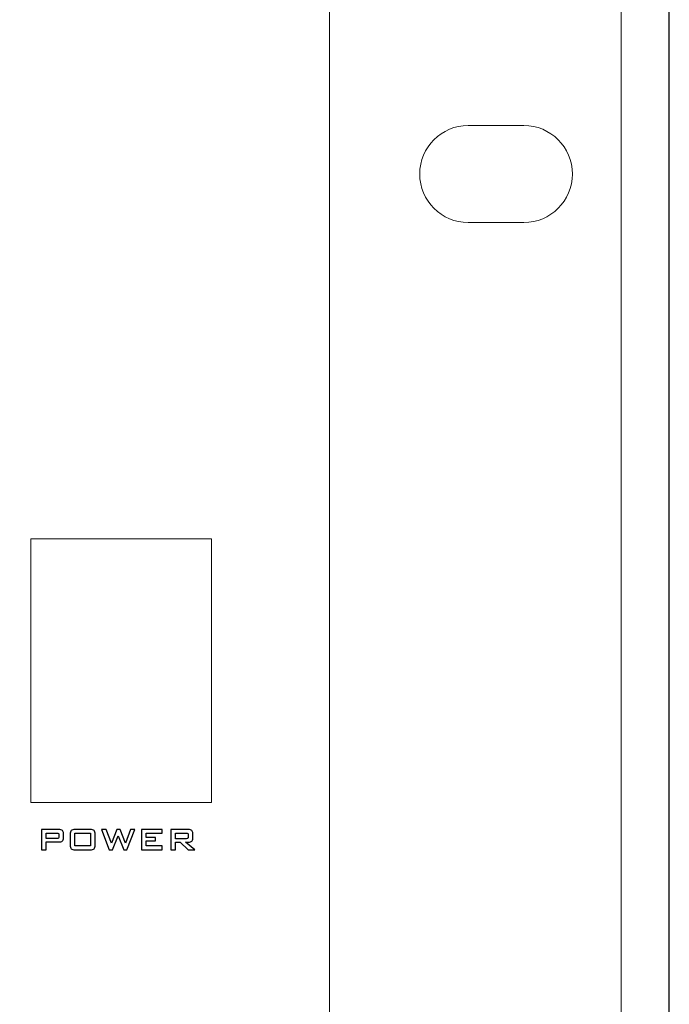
# Model space of a CAD drawing. Header units: millimetres. Extents: x 94562 to 148980, y -25377 to 3008.
# Tile 45 of 140: x 99376 to 99423, y -21976 to -21905. Entities that reach past the tile are written whole.
import ezdxf

# ---------------------------------------------------------------- set-up
doc = ezdxf.new("R2010")
doc.units = ezdxf.units.MM
doc.layers.add('tt_symbole', color=40, linetype='Continuous')

# ---------------------------------------------------------------- blocks, each defined once
blk = doc.blocks.new('IT_szafa_stojąca_42U')
blk.add_line((350.5279, 1608.811), (350.5279, 1797.7235))

msp = doc.modelspace()

# ---------------------------------------------------------------- linework, layer by layer
at = {"layer": 'tt_symbole', "lineweight": 5}
msp.add_lwpolyline([(98958.302, -22052.78), (99398.302, -22052.78), (99398.302, -21883.38), (98958.302, -21883.38), (98958.302, -22052.78)], close=True, dxfattribs=at)
for points, knots in [([(98937.302, -21884.08), (98937.302, -21884.08), (98939.302, -21882.08), (98939.302, -21882.08), (98939.302, -21882.08), (98939.302, -21882.08), (98955.802, -21882.08), (98955.802, -21882.08), (98955.802, -21882.08), (98955.802, -21882.08), (98955.802, -21881.705), (98955.802, -21881.705), (98955.802, -21881.705), (98955.802, -21880.261), (98956.984, -21879.08), (98958.427, -21879.08), (98958.427, -21879.08), (98958.427, -21879.08), (99398.177, -21879.08), (99398.177, -21879.08), (99398.177, -21879.08), (99399.621, -21879.08), (99400.802, -21880.261), (99400.802, -21881.705), (99400.802, -21881.705), (99400.802, -21881.705), (99400.802, -21882.08), (99400.802, -21882.08), (99400.802, -21882.08), (99400.802, -21882.08), (99417.302, -21882.08), (99417.302, -21882.08), (99417.302, -21882.08), (99417.302, -21882.08), (99419.302, -21884.08), (99419.302, -21884.08), (99419.302, -21884.08), (99419.302, -21884.08), (99419.302, -22049.08), (99419.302, -22049.08), (99419.302, -22049.08), (99419.302, -22049.08), (99417.302, -22051.08), (99417.302, -22051.08), (99417.302, -22051.08), (99417.302, -22051.08), (99400.802, -22051.08), (99400.802, -22051.08), (99400.802, -22051.08), (99400.802, -22051.08), (99400.802, -22051.455), (99400.802, -22051.455), (99400.802, -22051.455), (99400.802, -22052.899), (99399.621, -22054.08), (99398.177, -22054.08), (99398.177, -22054.08), (99398.177, -22054.08), (99397.802, -22054.08), (99397.802, -22054.08), (99397.802, -22054.08), (99397.802, -22054.08), (99397.802, -22055.08), (99397.802, -22055.08), (99397.802, -22055.08), (99397.802, -22055.08), (98958.802, -22055.08), (98958.802, -22055.08), (98958.802, -22055.08), (98958.802, -22055.08), (98958.802, -22054.08), (98958.802, -22054.08), (98958.802, -22054.08), (98958.802, -22054.08), (98958.427, -22054.08), (98958.427, -22054.08), (98958.427, -22054.08), (98956.984, -22054.08), (98955.802, -22052.899), (98955.802, -22051.455), (98955.802, -22051.455), (98955.802, -22051.455), (98955.802, -22051.08), (98955.802, -22051.08), (98955.802, -22051.08), (98955.802, -22051.08), (98939.302, -22051.08), (98939.302, -22051.08), (98939.302, -22051.08), (98939.302, -22051.08), (98937.302, -22049.08), (98937.302, -22049.08), (98937.302, -22049.08), (98937.302, -22049.08), (98937.302, -21884.08), (98937.302, -21884.08)], [0, 0, 0, 0, 0.041667, 0.041667, 0.041667, 0.041667, 0.083333, 0.083333, 0.083333, 0.083333, 0.125, 0.125, 0.125, 0.125, 0.166667, 0.166667, 0.166667, 0.166667, 0.208333, 0.208333, 0.208333, 0.208333, 0.25, 0.25, 0.25, 0.25, 0.291667, 0.291667, 0.291667, 0.291667, 0.333333, 0.333333, 0.333333, 0.333333, 0.375, 0.375, 0.375, 0.375, 0.416667, 0.416667, 0.416667, 0.416667, 0.458333, 0.458333, 0.458333, 0.458333, 0.5, 0.5, 0.5, 0.5, 0.541667, 0.541667, 0.541667, 0.541667, 0.583333, 0.583333, 0.583333, 0.583333, 0.625, 0.625, 0.625, 0.625, 0.666667, 0.666667, 0.666667, 0.666667, 0.708333, 0.708333, 0.708333, 0.708333, 0.75, 0.75, 0.75, 0.75, 0.791667, 0.791667, 0.791667, 0.791667, 0.833333, 0.833333, 0.833333, 0.833333, 0.875, 0.875, 0.875, 0.875, 0.916667, 0.916667, 0.916667, 0.916667, 0.958333, 0.958333, 0.958333, 0.958333, 1, 1, 1, 1]), ([(99412.302, -21912.78), (99412.302, -21912.78), (99408.302, -21912.78), (99408.302, -21912.78), (99408.302, -21912.78), (99406.377, -21912.78), (99404.802, -21914.355), (99404.802, -21916.28), (99404.802, -21916.28), (99404.802, -21916.28), (99404.802, -21916.28), (99404.802, -21916.28), (99404.802, -21916.28), (99404.802, -21918.205), (99406.377, -21919.78), (99408.302, -21919.78), (99408.302, -21919.78), (99408.302, -21919.78), (99412.302, -21919.78), (99412.302, -21919.78), (99412.302, -21919.78), (99414.227, -21919.78), (99415.802, -21918.205), (99415.802, -21916.28), (99415.802, -21916.28), (99415.802, -21916.28), (99415.802, -21916.28), (99415.802, -21916.28), (99415.802, -21916.28), (99415.802, -21914.355), (99414.227, -21912.78), (99412.302, -21912.78)], [0, 0, 0, 0, 0.125, 0.125, 0.125, 0.125, 0.25, 0.25, 0.25, 0.25, 0.375, 0.375, 0.375, 0.375, 0.5, 0.5, 0.5, 0.5, 0.625, 0.625, 0.625, 0.625, 0.75, 0.75, 0.75, 0.75, 0.875, 0.875, 0.875, 0.875, 1, 1, 1, 1]), ([(99376.802, -21942.58), (99376.802, -21942.58), (99389.802, -21942.58), (99389.802, -21942.58), (99389.802, -21942.58), (99389.802, -21942.58), (99389.802, -21961.58), (99389.802, -21961.58), (99389.802, -21961.58), (99389.802, -21961.58), (99376.802, -21961.58), (99376.802, -21961.58), (99376.802, -21961.58), (99376.802, -21961.58), (99376.802, -21942.58), (99376.802, -21942.58)], [0, 0, 0, 0, 0.25, 0.25, 0.25, 0.25, 0.5, 0.5, 0.5, 0.5, 0.75, 0.75, 0.75, 0.75, 1, 1, 1, 1])]:
    msp.add_open_spline(points, degree=3, knots=knots, dxfattribs=at)
at = {"layer": 'tt_symbole'}
for points, knots in [([(99377.573, -21964.986), (99377.573, -21964.986), (99377.573, -21963.529), (99377.573, -21963.529), (99377.573, -21963.529), (99377.573, -21963.529), (99378.819, -21963.529), (99378.819, -21963.529), (99378.819, -21963.529), (99378.935, -21963.529), (99379.018, -21963.551), (99379.071, -21963.596), (99379.071, -21963.596), (99379.122, -21963.64), (99379.148, -21963.712), (99379.148, -21963.811), (99379.148, -21963.811), (99379.148, -21963.811), (99379.148, -21964.137), (99379.148, -21964.137), (99379.148, -21964.137), (99379.148, -21964.235), (99379.122, -21964.306), (99379.071, -21964.351), (99379.071, -21964.351), (99379.018, -21964.396), (99378.935, -21964.418), (99378.819, -21964.418), (99378.819, -21964.418), (99378.819, -21964.418), (99377.907, -21964.418), (99377.907, -21964.418), (99377.907, -21964.418), (99377.907, -21964.418), (99377.907, -21964.986), (99377.907, -21964.986), (99377.907, -21964.986), (99377.907, -21964.986), (99377.573, -21964.986), (99377.573, -21964.986)], [0, 0, 0, 0, 0.1, 0.1, 0.1, 0.1, 0.2, 0.2, 0.2, 0.2, 0.3, 0.3, 0.3, 0.3, 0.4, 0.4, 0.4, 0.4, 0.5, 0.5, 0.5, 0.5, 0.6, 0.6, 0.6, 0.6, 0.7, 0.7, 0.7, 0.7, 0.8, 0.8, 0.8, 0.8, 0.9, 0.9, 0.9, 0.9, 1, 1, 1, 1]), ([(99378.669, -21963.781), (99378.669, -21963.781), (99377.907, -21963.781), (99377.907, -21963.781), (99377.907, -21963.781), (99377.907, -21963.781), (99377.907, -21964.167), (99377.907, -21964.167), (99377.907, -21964.167), (99377.907, -21964.167), (99378.669, -21964.167), (99378.669, -21964.167), (99378.669, -21964.167), (99378.728, -21964.167), (99378.768, -21964.159), (99378.789, -21964.142), (99378.789, -21964.142), (99378.811, -21964.125), (99378.822, -21964.095), (99378.822, -21964.052), (99378.822, -21964.052), (99378.822, -21964.052), (99378.822, -21963.895), (99378.822, -21963.895), (99378.822, -21963.895), (99378.822, -21963.853), (99378.811, -21963.823), (99378.789, -21963.806), (99378.789, -21963.806), (99378.768, -21963.79), (99378.728, -21963.781), (99378.669, -21963.781)], [0, 0, 0, 0, 0.125, 0.125, 0.125, 0.125, 0.25, 0.25, 0.25, 0.25, 0.375, 0.375, 0.375, 0.375, 0.5, 0.5, 0.5, 0.5, 0.625, 0.625, 0.625, 0.625, 0.75, 0.75, 0.75, 0.75, 0.875, 0.875, 0.875, 0.875, 1, 1, 1, 1]), ([(99379.64, -21963.874), (99379.64, -21963.741), (99379.665, -21963.651), (99379.715, -21963.602), (99379.715, -21963.602), (99379.764, -21963.553), (99379.86, -21963.529), (99380.002, -21963.529), (99380.002, -21963.529), (99380.002, -21963.529), (99381.073, -21963.529), (99381.073, -21963.529), (99381.073, -21963.529), (99381.215, -21963.529), (99381.31, -21963.553), (99381.36, -21963.602), (99381.36, -21963.602), (99381.409, -21963.651), (99381.434, -21963.741), (99381.434, -21963.874), (99381.434, -21963.874), (99381.434, -21963.874), (99381.434, -21964.641), (99381.434, -21964.641), (99381.434, -21964.641), (99381.434, -21964.774), (99381.409, -21964.865), (99381.36, -21964.913), (99381.36, -21964.913), (99381.31, -21964.962), (99381.215, -21964.986), (99381.073, -21964.986), (99381.073, -21964.986), (99381.073, -21964.986), (99380.002, -21964.986), (99380.002, -21964.986), (99380.002, -21964.986), (99379.86, -21964.986), (99379.764, -21964.962), (99379.715, -21964.913), (99379.715, -21964.913), (99379.665, -21964.865), (99379.64, -21964.774), (99379.64, -21964.641), (99379.64, -21964.641), (99379.64, -21964.641), (99379.64, -21963.874), (99379.64, -21963.874)], [0, 0, 0, 0, 0.083333, 0.083333, 0.083333, 0.083333, 0.166667, 0.166667, 0.166667, 0.166667, 0.25, 0.25, 0.25, 0.25, 0.333333, 0.333333, 0.333333, 0.333333, 0.416667, 0.416667, 0.416667, 0.416667, 0.5, 0.5, 0.5, 0.5, 0.583333, 0.583333, 0.583333, 0.583333, 0.666667, 0.666667, 0.666667, 0.666667, 0.75, 0.75, 0.75, 0.75, 0.833333, 0.833333, 0.833333, 0.833333, 0.916667, 0.916667, 0.916667, 0.916667, 1, 1, 1, 1]), ([(99379.979, -21964.711), (99379.979, -21964.711), (99381.097, -21964.711), (99381.097, -21964.711), (99381.097, -21964.711), (99381.097, -21964.711), (99381.097, -21963.79), (99381.097, -21963.79), (99381.097, -21963.79), (99381.097, -21963.79), (99379.979, -21963.79), (99379.979, -21963.79), (99379.979, -21963.79), (99379.979, -21963.79), (99379.979, -21964.711), (99379.979, -21964.711)], [0, 0, 0, 0, 0.25, 0.25, 0.25, 0.25, 0.5, 0.5, 0.5, 0.5, 0.75, 0.75, 0.75, 0.75, 1, 1, 1, 1]), ([(99382.447, -21964.986), (99382.447, -21964.986), (99381.886, -21963.529), (99381.886, -21963.529), (99381.886, -21963.529), (99381.886, -21963.529), (99382.236, -21963.529), (99382.236, -21963.529), (99382.236, -21963.529), (99382.236, -21963.529), (99382.606, -21964.506), (99382.606, -21964.506), (99382.606, -21964.506), (99382.606, -21964.506), (99382.993, -21963.529), (99382.993, -21963.529), (99382.993, -21963.529), (99382.993, -21963.529), (99383.23, -21963.529), (99383.23, -21963.529), (99383.23, -21963.529), (99383.23, -21963.529), (99383.624, -21964.506), (99383.624, -21964.506), (99383.624, -21964.506), (99383.624, -21964.506), (99383.977, -21963.529), (99383.977, -21963.529), (99383.977, -21963.529), (99383.977, -21963.529), (99384.28, -21963.529), (99384.28, -21963.529), (99384.28, -21963.529), (99384.28, -21963.529), (99383.718, -21964.986), (99383.718, -21964.986), (99383.718, -21964.986), (99383.718, -21964.986), (99383.489, -21964.986), (99383.489, -21964.986), (99383.489, -21964.986), (99383.489, -21964.986), (99383.088, -21963.978), (99383.088, -21963.978), (99383.088, -21963.978), (99383.088, -21963.978), (99382.681, -21964.986), (99382.681, -21964.986), (99382.681, -21964.986), (99382.681, -21964.986), (99382.447, -21964.986), (99382.447, -21964.986)], [0, 0, 0, 0, 0.076923, 0.076923, 0.076923, 0.076923, 0.153846, 0.153846, 0.153846, 0.153846, 0.230769, 0.230769, 0.230769, 0.230769, 0.307692, 0.307692, 0.307692, 0.307692, 0.384615, 0.384615, 0.384615, 0.384615, 0.461538, 0.461538, 0.461538, 0.461538, 0.538462, 0.538462, 0.538462, 0.538462, 0.615385, 0.615385, 0.615385, 0.615385, 0.692308, 0.692308, 0.692308, 0.692308, 0.769231, 0.769231, 0.769231, 0.769231, 0.846154, 0.846154, 0.846154, 0.846154, 0.923077, 0.923077, 0.923077, 0.923077, 1, 1, 1, 1]), ([(99384.761, -21964.986), (99384.761, -21964.986), (99384.761, -21963.529), (99384.761, -21963.529), (99384.761, -21963.529), (99384.761, -21963.529), (99386.253, -21963.529), (99386.253, -21963.529), (99386.253, -21963.529), (99386.253, -21963.529), (99386.253, -21963.777), (99386.253, -21963.777), (99386.253, -21963.777), (99386.253, -21963.777), (99385.1, -21963.777), (99385.1, -21963.777), (99385.1, -21963.777), (99385.1, -21963.777), (99385.1, -21964.102), (99385.1, -21964.102), (99385.1, -21964.102), (99385.1, -21964.102), (99385.773, -21964.102), (99385.773, -21964.102), (99385.773, -21964.102), (99385.773, -21964.102), (99385.773, -21964.35), (99385.773, -21964.35), (99385.773, -21964.35), (99385.773, -21964.35), (99385.1, -21964.35), (99385.1, -21964.35), (99385.1, -21964.35), (99385.1, -21964.35), (99385.1, -21964.711), (99385.1, -21964.711), (99385.1, -21964.711), (99385.1, -21964.711), (99386.266, -21964.711), (99386.266, -21964.711), (99386.266, -21964.711), (99386.266, -21964.711), (99386.266, -21964.986), (99386.266, -21964.986), (99386.266, -21964.986), (99386.266, -21964.986), (99384.761, -21964.986), (99384.761, -21964.986)], [0, 0, 0, 0, 0.083333, 0.083333, 0.083333, 0.083333, 0.166667, 0.166667, 0.166667, 0.166667, 0.25, 0.25, 0.25, 0.25, 0.333333, 0.333333, 0.333333, 0.333333, 0.416667, 0.416667, 0.416667, 0.416667, 0.5, 0.5, 0.5, 0.5, 0.583333, 0.583333, 0.583333, 0.583333, 0.666667, 0.666667, 0.666667, 0.666667, 0.75, 0.75, 0.75, 0.75, 0.833333, 0.833333, 0.833333, 0.833333, 0.916667, 0.916667, 0.916667, 0.916667, 1, 1, 1, 1]), ([(99386.892, -21964.986), (99386.892, -21964.986), (99386.892, -21963.529), (99386.892, -21963.529), (99386.892, -21963.529), (99386.892, -21963.529), (99388.138, -21963.529), (99388.138, -21963.529), (99388.138, -21963.529), (99388.253, -21963.529), (99388.337, -21963.551), (99388.389, -21963.596), (99388.389, -21963.596), (99388.441, -21963.64), (99388.467, -21963.712), (99388.467, -21963.811), (99388.467, -21963.811), (99388.467, -21963.811), (99388.467, -21964.154), (99388.467, -21964.154), (99388.467, -21964.154), (99388.467, -21964.252), (99388.441, -21964.323), (99388.389, -21964.368), (99388.389, -21964.368), (99388.337, -21964.413), (99388.253, -21964.436), (99388.138, -21964.436), (99388.138, -21964.436), (99388.138, -21964.436), (99387.947, -21964.436), (99387.947, -21964.436), (99387.947, -21964.436), (99387.947, -21964.436), (99388.62, -21964.986), (99388.62, -21964.986), (99388.62, -21964.986), (99388.62, -21964.986), (99388.133, -21964.986), (99388.133, -21964.986), (99388.133, -21964.986), (99388.133, -21964.986), (99387.546, -21964.436), (99387.546, -21964.436), (99387.546, -21964.436), (99387.546, -21964.436), (99387.225, -21964.436), (99387.225, -21964.436), (99387.225, -21964.436), (99387.225, -21964.436), (99387.225, -21964.986), (99387.225, -21964.986), (99387.225, -21964.986), (99387.225, -21964.986), (99386.892, -21964.986), (99386.892, -21964.986)], [0, 0, 0, 0, 0.071429, 0.071429, 0.071429, 0.071429, 0.142857, 0.142857, 0.142857, 0.142857, 0.214286, 0.214286, 0.214286, 0.214286, 0.285714, 0.285714, 0.285714, 0.285714, 0.357143, 0.357143, 0.357143, 0.357143, 0.428571, 0.428571, 0.428571, 0.428571, 0.5, 0.5, 0.5, 0.5, 0.571429, 0.571429, 0.571429, 0.571429, 0.642857, 0.642857, 0.642857, 0.642857, 0.714286, 0.714286, 0.714286, 0.714286, 0.785714, 0.785714, 0.785714, 0.785714, 0.857143, 0.857143, 0.857143, 0.857143, 0.928571, 0.928571, 0.928571, 0.928571, 1, 1, 1, 1]), ([(99387.987, -21963.781), (99387.987, -21963.781), (99387.225, -21963.781), (99387.225, -21963.781), (99387.225, -21963.781), (99387.225, -21963.781), (99387.225, -21964.186), (99387.225, -21964.186), (99387.225, -21964.186), (99387.225, -21964.186), (99387.987, -21964.186), (99387.987, -21964.186), (99387.987, -21964.186), (99388.046, -21964.186), (99388.086, -21964.178), (99388.108, -21964.161), (99388.108, -21964.161), (99388.13, -21964.144), (99388.14, -21964.114), (99388.14, -21964.071), (99388.14, -21964.071), (99388.14, -21964.071), (99388.14, -21963.895), (99388.14, -21963.895), (99388.14, -21963.895), (99388.14, -21963.853), (99388.13, -21963.823), (99388.108, -21963.806), (99388.108, -21963.806), (99388.086, -21963.79), (99388.046, -21963.781), (99387.987, -21963.781)], [0, 0, 0, 0, 0.125, 0.125, 0.125, 0.125, 0.25, 0.25, 0.25, 0.25, 0.375, 0.375, 0.375, 0.375, 0.5, 0.5, 0.5, 0.5, 0.625, 0.625, 0.625, 0.625, 0.75, 0.75, 0.75, 0.75, 0.875, 0.875, 0.875, 0.875, 1, 1, 1, 1])]:
    msp.add_open_spline(points, degree=3, knots=knots, dxfattribs=at)

# ---------------------------------------------------------------- block references
at = {"layer": 'tt_symbole', "xscale": 10, "yscale": 10, "zscale": 10}
msp.add_blockref('IT_szafa_stojąca_42U', (95917.499, -39000.652), dxfattribs=at)

doc.saveas('drawing.dxf')
